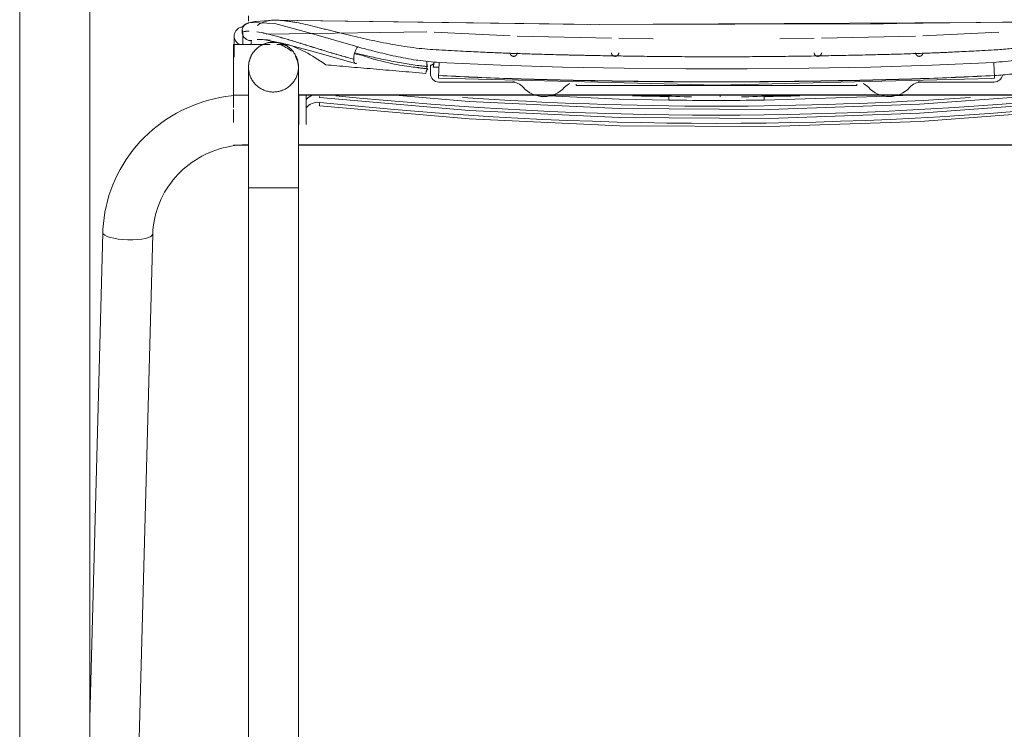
# Model space of a CAD drawing. Header units: metres. Extents: x 3.7 to 90.5, y -1.7 to 14.3.
# Tile 59 of 172: x 35.533 to 35.941, y 3.174 to 3.468. Entities that reach past the tile are written whole.
import ezdxf

# ---------------------------------------------------------------- set-up
doc = ezdxf.new("R2010")
doc.units = ezdxf.units.M
doc.layers.add('I-FURN', color=7, linetype='Continuous', lineweight=18)

# ---------------------------------------------------------------- blocks, each defined once
blk = doc.blocks.new('ConjuntoParaAlunoTamanho6 - CJA06_ConjuntoParaAlunoTamanho6-V36-Corte 1')
at = {"layer": 'I-FURN'}
for p, q in [((35.90358, 3.46652), (35.76948, 3.46583)), ((35.62191, 3.46111), (35.6219, 3.45754)), ((35.5997, 3.4048), (35.60084, 3.40586)), ((35.62783, 3.3982), (35.62783, 3.0202)), ((35.62922, 3.3982), (35.62783, 3.3982)), ((35.64853, 3.3982), (35.64715, 3.3982)), ((35.64853, 3.0202), (35.64853, 3.3982))]:
    blk.add_line(p, q, dxfattribs=at)
at = {"layer": 'I-FURN', "flags": 128}
for points in [[(35.62783, 3.46722), (35.62783, 3.46735), (35.62783, 3.46929), (35.62783, 3.46936)], [(35.89082, 3.46615), (35.8855, 3.46608), (35.77321, 3.46578)], [(35.62168, 3.43642), (35.62065, 3.43632), (35.61827, 3.436), (35.61591, 3.43558), (35.61357, 3.43507), (35.61124, 3.43448), (35.60895, 3.43379), (35.60668, 3.43301), (35.60445, 3.43215), (35.60225, 3.4312), (35.60009, 3.43017), (35.59798, 3.42905), (35.59591, 3.42785), (35.59389, 3.42657), (35.59193, 3.42521), (35.59002, 3.42378), (35.58817, 3.42228), (35.58638, 3.4207), (35.58466, 3.41905), (35.58301, 3.41734), (35.58143, 3.41556), (35.57992, 3.41372), (35.57849, 3.41183), (35.57714, 3.40988), (35.57587, 3.40787), (35.57468, 3.40582), (35.57357, 3.40372), (35.57256, 3.40158), (35.57163, 3.3994), (35.57079, 3.39719), (35.57005, 3.39494), (35.56939, 3.39267), (35.56884, 3.39037), (35.56837, 3.38805), (35.56801, 3.38572), (35.56774, 3.38337), (35.56756, 3.38101), (35.56751, 3.37956)], [(35.61148, 3.41265), (35.61285, 3.41322), (35.61434, 3.41377)], [(35.62783, 3.41061), (35.62783, 3.40867), (35.62783, 3.4067), (35.62783, 3.40473), (35.62783, 3.40274), (35.62783, 3.40074), (35.62783, 3.39874), (35.62783, 3.3982)], [(35.64853, 3.3982), (35.64853, 3.4002), (35.64853, 3.4022), (35.64853, 3.40419), (35.64853, 3.40617), (35.64853, 3.40814), (35.64853, 3.41009), (35.64853, 3.41109)]]:
    blk.add_lwpolyline(points, dxfattribs=at)
at = {"layer": 'I-FURN'}
for points in [[(35.62192, 3.46084), (35.62189, 3.46133), (35.62202, 3.46232), (35.62277, 3.46361), (35.62396, 3.46452), (35.62493, 3.46477), (35.62542, 3.4648)], [(35.62537, 3.46415), (35.62522, 3.46369), (35.62516, 3.4632), (35.6252, 3.46271)], [(35.6252, 3.46271), (35.62525, 3.46272), (35.6253, 3.46274), (35.62536, 3.46275)], [(35.62536, 3.4627), (35.62531, 3.46269), (35.62525, 3.46267), (35.6252, 3.46266)], [(35.6252, 3.46266), (35.62522, 3.46235), (35.62528, 3.46204), (35.62538, 3.46175)], [(35.62189, 3.45754), (35.62189, 3.45864), (35.6219, 3.45974), (35.62192, 3.46084)], [(35.62192, 3.46079), (35.62191, 3.45971), (35.6219, 3.45862), (35.62189, 3.45754)], [(35.62442, 3.45752), (35.62396, 3.45768), (35.6231, 3.45818), (35.6222, 3.45935), (35.62195, 3.46031), (35.62192, 3.46079)]]:
    blk.add_open_spline(points, degree=3, dxfattribs=at)
blk = doc.blocks.new('ConjuntoParaAlunoTamanho6 - CJA06_ConjuntoParaAlunoTamanho6-V37-Corte 1')
at = {"layer": 'I-FURN'}
for p, q in [((35.53306, 3.73726), (35.53306, 3.06245)), ((35.53306, 3.73726), (35.53306, 3.06245)), ((35.56206, 3.06263), (35.56206, 3.72893)), ((35.56206, 3.63085), (35.56206, 3.06263)), ((35.628, 3.46657), (35.62766, 3.46646)), ((35.6351, 3.46187), (35.70168, 3.46286)), ((35.73618, 3.46117), (35.70468, 3.4627)), ((35.90719, 3.46117), (35.93869, 3.4627)), ((35.62191, 3.46111), (35.62188, 3.45234)), ((35.77818, 3.46015), (35.73918, 3.46106)), ((35.79539, 3.45994), (35.78118, 3.46011)), ((35.84798, 3.45994), (35.86218, 3.46011)), ((35.90419, 3.46106), (35.86519, 3.46015)), ((35.63687, 3.45754), (35.62168, 3.45754)), ((35.62168, 3.45754), (35.62168, 3.44695)), ((35.64404, 3.45754), (35.63958, 3.45754)), ((35.64451, 3.45739), (35.64126, 3.45739)), ((35.62168, 3.44695), (35.62168, 3.43654)), ((35.62783, 3.44808), (35.62783, 3.43375)), ((35.64853, 3.4345), (35.64853, 3.44808)), ((35.70168, 3.44694), (35.70168, 3.45024)), ((35.7636, 3.44051), (35.7636, 3.44115)), ((35.7636, 3.44051), (35.87977, 3.44051)), ((35.87977, 3.44115), (35.87977, 3.44051)), ((35.62168, 3.43684), (35.62168, 3.43139)), ((35.62168, 3.43654), (35.62763, 3.43654)), ((35.64852, 3.43669), (35.99484, 3.43669)), ((35.64852, 3.43654), (35.99484, 3.43654)), ((35.65168, 3.4347), (35.65168, 3.43654)), ((35.65168, 3.43127), (35.65168, 3.4347)), ((35.74579, 3.43654), (35.74768, 3.43645)), ((35.81011, 3.43586), (35.81129, 3.43586)), ((35.83208, 3.43586), (35.83326, 3.43586)), ((35.84142, 3.43451), (35.89238, 3.43617)), ((35.89428, 3.43623), (35.90358, 3.43654)), ((35.62168, 3.43062), (35.62168, 3.42631)), ((35.62168, 3.42631), (35.62168, 3.42517)), ((35.62168, 3.41589), (35.62785, 3.41589)), ((35.64852, 3.41604), (35.99485, 3.41604)), ((35.64852, 3.41589), (35.99485, 3.41589)), ((35.62783, 3.3982), (35.62783, 3.0202)), ((35.63818, 3.3982), (35.62783, 3.3982)), ((35.64853, 3.3982), (35.63818, 3.3982)), ((35.64853, 3.0202), (35.64853, 3.3982)), ((35.56751, 3.37956), (35.56206, 3.17835)), ((35.57852, 3.02156), (35.5882, 3.379))]:
    blk.add_line(p, q, dxfattribs=at)
at = {"layer": 'I-FURN', "flags": 128}
for points in [[(35.62783, 3.46722), (35.62783, 3.46735), (35.62783, 3.46929), (35.62783, 3.46936)], [(35.628, 3.46657), (35.63045, 3.46704), (35.63088, 3.46708)], [(35.62882, 3.46671), (35.63873, 3.46626), (35.65393, 3.46213), (35.67306, 3.45654)], [(36.01244, 3.46709), (35.76828, 3.46582), (35.63784, 3.46759), (35.63098, 3.46709)], [(36.00573, 3.46763), (35.8855, 3.46608), (35.77321, 3.46578), (35.63761, 3.46762)], [(35.63137, 3.45959), (35.6338, 3.45955), (35.64173, 3.45812), (35.65562, 3.45432), (35.67215, 3.4497)], [(35.63225, 3.45668), (35.63259, 3.45691), (35.63295, 3.45713), (35.63331, 3.45733), (35.63368, 3.45752), (35.63405, 3.45769), (35.63443, 3.45785), (35.63482, 3.45799), (35.63522, 3.45812), (35.63562, 3.45823), (35.63602, 3.45833), (35.63643, 3.4584), (35.63683, 3.45847), (35.63725, 3.45851), (35.63766, 3.45854), (35.63807, 3.45855), (35.63818, 3.45855)], [(35.63818, 3.45855), (35.6386, 3.45855), (35.63901, 3.45852), (35.63942, 3.45848), (35.63983, 3.45842), (35.64024, 3.45835), (35.64065, 3.45826), (35.64105, 3.45815), (35.64144, 3.45803), (35.64183, 3.45789), (35.64222, 3.45774), (35.64259, 3.45757), (35.64296, 3.45739), (35.64333, 3.45719), (35.64368, 3.45697), (35.64403, 3.45675), (35.64437, 3.45651), (35.64469, 3.45625), (35.64501, 3.45599), (35.64532, 3.45571), (35.64561, 3.45542), (35.64589, 3.45511), (35.64616, 3.4548), (35.64642, 3.45447), (35.64666, 3.45414), (35.64689, 3.4538), (35.64711, 3.45344), (35.64731, 3.45308), (35.6475, 3.45271), (35.64767, 3.45234), (35.64783, 3.45196), (35.64797, 3.45157), (35.6481, 3.45117), (35.64821, 3.45077), (35.64831, 3.45037), (35.64838, 3.44996), (35.64845, 3.44955), (35.64849, 3.44914), (35.64852, 3.44873), (35.64853, 3.44832), (35.64853, 3.4482)], [(35.62783, 3.4482), (35.62784, 3.44862), (35.62787, 3.44903), (35.62791, 3.44944), (35.62797, 3.44985), (35.62804, 3.45026), (35.62813, 3.45066), (35.62824, 3.45106), (35.62836, 3.45146), (35.6285, 3.45185), (35.62865, 3.45224), (35.62882, 3.45261), (35.629, 3.45298), (35.6292, 3.45335), (35.62942, 3.4537), (35.62964, 3.45405), (35.62988, 3.45439), (35.63014, 3.45471), (35.6304, 3.45503), (35.63068, 3.45533), (35.63097, 3.45563), (35.63128, 3.45591), (35.63159, 3.45618), (35.63191, 3.45644), (35.63225, 3.45668)], [(35.73844, 3.45284), (35.73839, 3.45282), (35.73834, 3.45279), (35.73828, 3.45276), (35.73823, 3.45274), (35.73817, 3.45272), (35.73811, 3.4527), (35.73806, 3.45269), (35.738, 3.45267), (35.73794, 3.45266), (35.73788, 3.45265), (35.73782, 3.45265), (35.73776, 3.45264), (35.7377, 3.45264), (35.73764, 3.45264), (35.73758, 3.45264), (35.73752, 3.45265), (35.73746, 3.45266), (35.7374, 3.45267), (35.73734, 3.45268), (35.73729, 3.45269), (35.73723, 3.45271), (35.73717, 3.45273), (35.73712, 3.45275), (35.73706, 3.45278), (35.73701, 3.4528), (35.73695, 3.45283), (35.7369, 3.45286), (35.73685, 3.45289), (35.7368, 3.45293), (35.73675, 3.45296), (35.73671, 3.453), (35.73666, 3.45304), (35.73662, 3.45308), (35.73658, 3.45313), (35.73654, 3.45317), (35.7365, 3.45322), (35.73647, 3.45327), (35.73643, 3.45331), (35.7364, 3.45337), (35.73637, 3.45342), (35.73634, 3.45347), (35.73632, 3.45353), (35.73629, 3.45358), (35.73627, 3.45364), (35.73625, 3.45369), (35.73624, 3.45375), (35.73622, 3.45381), (35.73621, 3.45387), (35.7362, 3.45393), (35.73619, 3.45399), (35.73619, 3.45405), (35.73619, 3.45411), (35.73618, 3.45414)], [(35.73918, 3.45414), (35.73918, 3.45408), (35.73918, 3.45402), (35.73917, 3.45396), (35.73917, 3.4539), (35.73915, 3.45384), (35.73914, 3.45378), (35.73913, 3.45372), (35.73911, 3.45367), (35.73909, 3.45361), (35.73907, 3.45355), (35.73904, 3.4535), (35.73902, 3.45345), (35.73899, 3.45339), (35.73896, 3.45334), (35.73892, 3.45329), (35.73889, 3.45324), (35.73885, 3.4532), (35.73881, 3.45315), (35.73877, 3.45311), (35.73873, 3.45306), (35.73869, 3.45302), (35.73864, 3.45298), (35.73859, 3.45295), (35.73855, 3.45291), (35.7385, 3.45288), (35.73844, 3.45285)], [(35.78118, 3.45414), (35.78118, 3.45408), (35.78118, 3.45402), (35.78117, 3.45396), (35.78117, 3.4539), (35.78115, 3.45384), (35.78114, 3.45378), (35.78113, 3.45372), (35.78111, 3.45367), (35.78109, 3.45361), (35.78107, 3.45355), (35.78104, 3.4535), (35.78102, 3.45345), (35.78099, 3.45339), (35.78096, 3.45334), (35.78092, 3.45329), (35.78089, 3.45324), (35.78085, 3.4532), (35.78081, 3.45315), (35.78077, 3.45311), (35.78073, 3.45306), (35.78069, 3.45302), (35.78064, 3.45298), (35.78059, 3.45295), (35.78055, 3.45291), (35.7805, 3.45288), (35.78044, 3.45285), (35.78039, 3.45282), (35.78034, 3.45279), (35.78028, 3.45276), (35.78023, 3.45274), (35.78017, 3.45272), (35.78011, 3.4527), (35.78006, 3.45269), (35.78, 3.45267), (35.77994, 3.45266), (35.77988, 3.45265), (35.77982, 3.45265), (35.77976, 3.45264), (35.7797, 3.45264), (35.77964, 3.45264), (35.77958, 3.45264), (35.77952, 3.45265), (35.77946, 3.45266), (35.7794, 3.45267), (35.77934, 3.45268), (35.77929, 3.45269), (35.77923, 3.45271), (35.77917, 3.45273), (35.77912, 3.45275), (35.77906, 3.45278), (35.77901, 3.4528), (35.77895, 3.45283), (35.7789, 3.45286), (35.77885, 3.45289), (35.7788, 3.45293), (35.77875, 3.45296), (35.77871, 3.453), (35.77866, 3.45304), (35.77862, 3.45308), (35.77858, 3.45313), (35.77854, 3.45317), (35.7785, 3.45322), (35.77847, 3.45327), (35.77843, 3.45331), (35.7784, 3.45337), (35.77837, 3.45342), (35.77834, 3.45347), (35.77832, 3.45353), (35.77829, 3.45358), (35.77827, 3.45364), (35.77825, 3.45369), (35.77824, 3.45375), (35.77822, 3.45381), (35.77821, 3.45387), (35.7782, 3.45393), (35.77819, 3.45399), (35.77819, 3.45405), (35.77819, 3.45411), (35.77818, 3.45414)], [(35.86311, 3.45275), (35.86306, 3.45278), (35.86301, 3.4528), (35.86295, 3.45283), (35.8629, 3.45286), (35.86285, 3.45289), (35.8628, 3.45293), (35.86275, 3.45296), (35.86271, 3.453), (35.86266, 3.45304), (35.86262, 3.45308), (35.86258, 3.45313), (35.86254, 3.45317), (35.8625, 3.45322), (35.86247, 3.45327), (35.86243, 3.45331), (35.8624, 3.45337), (35.86237, 3.45342), (35.86234, 3.45347), (35.86232, 3.45353), (35.86229, 3.45358), (35.86227, 3.45364), (35.86225, 3.45369), (35.86224, 3.45375), (35.86222, 3.45381), (35.86221, 3.45387), (35.8622, 3.45393), (35.86219, 3.45399), (35.86219, 3.45405), (35.86219, 3.45411), (35.86218, 3.45414)], [(35.86518, 3.45414), (35.86518, 3.45408), (35.86518, 3.45402), (35.86517, 3.45396), (35.86517, 3.4539), (35.86515, 3.45384), (35.86514, 3.45378), (35.86513, 3.45372), (35.86511, 3.45367), (35.86509, 3.45361), (35.86507, 3.45355), (35.86504, 3.4535), (35.86502, 3.45345), (35.86499, 3.45339), (35.86496, 3.45334), (35.86492, 3.45329), (35.86489, 3.45324), (35.86485, 3.4532), (35.86481, 3.45315), (35.86477, 3.45311), (35.86473, 3.45306), (35.86469, 3.45302), (35.86464, 3.45298), (35.86459, 3.45295), (35.86455, 3.45291), (35.8645, 3.45288), (35.86444, 3.45285), (35.86439, 3.45282), (35.86434, 3.45279), (35.86428, 3.45276), (35.86423, 3.45274), (35.86417, 3.45272), (35.86411, 3.4527), (35.86406, 3.45269), (35.864, 3.45267), (35.86394, 3.45266), (35.86388, 3.45265), (35.86382, 3.45265), (35.86376, 3.45264), (35.8637, 3.45264), (35.86364, 3.45264), (35.86358, 3.45264), (35.86352, 3.45265), (35.86346, 3.45266), (35.8634, 3.45267), (35.86334, 3.45268), (35.86329, 3.45269), (35.86323, 3.45271), (35.86317, 3.45273), (35.86312, 3.45275)], [(35.90718, 3.45414), (35.90718, 3.45408), (35.90718, 3.45402), (35.90717, 3.45396), (35.90717, 3.4539), (35.90715, 3.45384), (35.90714, 3.45378), (35.90713, 3.45372), (35.90711, 3.45367), (35.90709, 3.45361), (35.90707, 3.45355), (35.90704, 3.4535), (35.90702, 3.45345), (35.90699, 3.45339), (35.90696, 3.45334), (35.90692, 3.45329), (35.90689, 3.45324), (35.90685, 3.4532), (35.90681, 3.45315), (35.90677, 3.45311), (35.90673, 3.45306), (35.90669, 3.45302), (35.90664, 3.45298), (35.90659, 3.45295), (35.90655, 3.45291), (35.9065, 3.45288), (35.90644, 3.45285), (35.90639, 3.45282), (35.90634, 3.45279), (35.90628, 3.45276), (35.90623, 3.45274), (35.90617, 3.45272), (35.90611, 3.4527), (35.90606, 3.45269), (35.906, 3.45267), (35.90594, 3.45266), (35.90588, 3.45265), (35.90582, 3.45265), (35.90576, 3.45264), (35.9057, 3.45264), (35.90564, 3.45264), (35.90558, 3.45264), (35.90552, 3.45265), (35.90546, 3.45266), (35.9054, 3.45267), (35.90534, 3.45268), (35.90529, 3.45269), (35.90523, 3.45271), (35.90517, 3.45273), (35.90512, 3.45275), (35.90506, 3.45278), (35.90501, 3.4528), (35.90495, 3.45283), (35.9049, 3.45286), (35.90485, 3.45289), (35.9048, 3.45293), (35.90475, 3.45296), (35.90471, 3.453), (35.90466, 3.45304), (35.90462, 3.45308), (35.90458, 3.45313), (35.90454, 3.45317), (35.9045, 3.45322), (35.90447, 3.45327), (35.90443, 3.45331), (35.9044, 3.45337), (35.90437, 3.45342), (35.90434, 3.45347), (35.90432, 3.45353), (35.90429, 3.45358), (35.90427, 3.45364), (35.90425, 3.45369), (35.90424, 3.45375), (35.90422, 3.45381), (35.90421, 3.45387), (35.9042, 3.45393), (35.90419, 3.45399), (35.90419, 3.45405), (35.90419, 3.45411), (35.90418, 3.45414)], [(35.62783, 3.4482), (35.62783, 3.44816), (35.62783, 3.44804), (35.62783, 3.44785), (35.62783, 3.44757), (35.62783, 3.44721), (35.62783, 3.44677), (35.62783, 3.44626), (35.62783, 3.44567), (35.62783, 3.445), (35.62783, 3.44426), (35.62783, 3.44344), (35.62783, 3.44255), (35.62783, 3.4416), (35.62783, 3.44057), (35.62783, 3.43947), (35.62783, 3.43831), (35.62783, 3.43708), (35.62783, 3.43579), (35.62783, 3.43445), (35.62783, 3.43304), (35.62783, 3.43158), (35.62783, 3.43006), (35.62783, 3.4285), (35.62783, 3.42688), (35.62783, 3.42522), (35.62783, 3.42352), (35.62783, 3.42177), (35.62783, 3.41999), (35.62783, 3.41817), (35.62783, 3.41632), (35.62783, 3.41444), (35.62783, 3.41254), (35.62783, 3.41061), (35.62783, 3.40867), (35.62783, 3.4067), (35.62783, 3.40473), (35.62783, 3.40274), (35.62783, 3.40074), (35.62783, 3.39874), (35.62783, 3.3982)], [(35.62783, 3.44808), (35.62783, 3.44818), (35.62783, 3.4482)], [(35.63818, 3.43785), (35.63777, 3.43786), (35.63736, 3.43789), (35.63695, 3.43793), (35.63654, 3.43799), (35.63613, 3.43806), (35.63572, 3.43815), (35.63532, 3.43826), (35.63493, 3.43838), (35.63454, 3.43852), (35.63415, 3.43867), (35.63378, 3.43884), (35.63341, 3.43902), (35.63304, 3.43922), (35.63269, 3.43944), (35.63234, 3.43966), (35.632, 3.4399), (35.63168, 3.44016), (35.63136, 3.44042), (35.63105, 3.4407), (35.63076, 3.44099), (35.63048, 3.4413), (35.63021, 3.44161), (35.62995, 3.44193), (35.62971, 3.44227), (35.62948, 3.44261), (35.62926, 3.44297), (35.62906, 3.44333), (35.62887, 3.4437), (35.6287, 3.44407), (35.62854, 3.44445), (35.6284, 3.44484), (35.62827, 3.44524), (35.62816, 3.44564), (35.62806, 3.44604), (35.62799, 3.44645), (35.62792, 3.44685), (35.62788, 3.44727), (35.62785, 3.44768), (35.62784, 3.44809), (35.62783, 3.4482)], [(35.64853, 3.4482), (35.64853, 3.44779), (35.6485, 3.44738), (35.64846, 3.44697), (35.6484, 3.44656), (35.64833, 3.44615), (35.64824, 3.44574), (35.64813, 3.44534), (35.64801, 3.44495), (35.64787, 3.44456), (35.64772, 3.44417), (35.64755, 3.4438), (35.64737, 3.44343), (35.64717, 3.44306), (35.64695, 3.44271), (35.64673, 3.44236), (35.64649, 3.44202), (35.64623, 3.4417), (35.64597, 3.44138), (35.64569, 3.44107), (35.6454, 3.44078), (35.64509, 3.4405), (35.64478, 3.44023), (35.64446, 3.43997), (35.64412, 3.43973), (35.64378, 3.4395), (35.64342, 3.43928), (35.64306, 3.43908), (35.64269, 3.43889), (35.64232, 3.43872), (35.64194, 3.43856), (35.64155, 3.43842), (35.64115, 3.43829), (35.64075, 3.43818), (35.64035, 3.43808), (35.63994, 3.43801), (35.63953, 3.43794), (35.63912, 3.4379), (35.63871, 3.43787), (35.6383, 3.43786), (35.63818, 3.43785)], [(35.64853, 3.4482), (35.64853, 3.44816), (35.64853, 3.44808)], [(35.64853, 3.3982), (35.64853, 3.4002), (35.64853, 3.4022), (35.64853, 3.40419), (35.64853, 3.40617), (35.64853, 3.40814), (35.64853, 3.41009), (35.64853, 3.41202), (35.64853, 3.41393), (35.64853, 3.41582), (35.64853, 3.41768), (35.64853, 3.4195), (35.64853, 3.42129), (35.64853, 3.42305), (35.64853, 3.42476), (35.64853, 3.42644), (35.64853, 3.42806), (35.64853, 3.42964), (35.64853, 3.43117), (35.64853, 3.43265), (35.64853, 3.43407), (35.64853, 3.43544), (35.64853, 3.43674), (35.64853, 3.43798), (35.64853, 3.43916), (35.64853, 3.44028), (35.64853, 3.44132), (35.64853, 3.4423), (35.64853, 3.44321), (35.64853, 3.44404), (35.64853, 3.44481), (35.64853, 3.44549), (35.64853, 3.44611), (35.64853, 3.44664), (35.64853, 3.4471), (35.64853, 3.44748), (35.64853, 3.44778), (35.64853, 3.448), (35.64853, 3.44814), (35.64853, 3.4482), (35.64853, 3.4482)], [(35.70168, 3.44694), (35.70168, 3.44769), (35.70168, 3.44844), (35.70168, 3.44919), (35.70168, 3.44994)], [(35.70318, 3.44893), (35.70318, 3.44807), (35.70318, 3.44722), (35.70318, 3.44636), (35.70318, 3.4455)], [(35.70683, 3.45015), (35.73234, 3.44897), (35.75786, 3.44819), (35.78339, 3.4477), (35.80892, 3.44743), (35.83445, 3.44743), (35.85998, 3.4477), (35.88551, 3.44819), (35.91103, 3.44897), (35.93654, 3.45015)], [(35.7065, 3.44354), (35.82198, 3.4407), (35.93576, 3.44348), (35.93687, 3.44354)], [(35.70668, 3.442), (35.71421, 3.442), (35.72173, 3.442), (35.72925, 3.442), (35.73677, 3.442)], [(35.9066, 3.442), (35.91412, 3.442), (35.92164, 3.442), (35.92916, 3.442), (35.93668, 3.442)], [(35.62287, 3.43654), (35.62065, 3.43632), (35.61827, 3.436), (35.61591, 3.43558), (35.61357, 3.43507), (35.61124, 3.43448), (35.60895, 3.43379), (35.60668, 3.43301), (35.60445, 3.43215), (35.60225, 3.4312), (35.60009, 3.43017), (35.59798, 3.42905), (35.59591, 3.42785), (35.59389, 3.42657), (35.59193, 3.42521), (35.59002, 3.42378), (35.58817, 3.42228), (35.58638, 3.4207), (35.58466, 3.41905), (35.58301, 3.41734), (35.58143, 3.41556), (35.57992, 3.41372), (35.57849, 3.41183), (35.57714, 3.40988), (35.57587, 3.40787), (35.57468, 3.40582), (35.57357, 3.40372), (35.57256, 3.40158), (35.57163, 3.3994), (35.57079, 3.39719), (35.57005, 3.39494), (35.56939, 3.39267), (35.56884, 3.39037), (35.56837, 3.38805), (35.56801, 3.38572), (35.56774, 3.38337), (35.56756, 3.38101), (35.56751, 3.37956)], [(35.64868, 3.43654), (35.64868, 3.43401), (35.64868, 3.4294), (35.64868, 3.42479)], [(35.65721, 3.43553), (35.71921, 3.43019), (35.78136, 3.42733), (35.84358, 3.42696), (35.90577, 3.42908), (35.96782, 3.43369), (35.98616, 3.43553)], [(35.68861, 3.43654), (35.71921, 3.4339), (35.78136, 3.43104), (35.84358, 3.43067), (35.90577, 3.43279), (35.95546, 3.43648)], [(35.7523, 3.43624), (35.78136, 3.4349), (35.80195, 3.43451)], [(35.65168, 3.42479), (35.65168, 3.42988), (35.65168, 3.43127)], [(35.65721, 3.4321), (35.71927, 3.42676), (35.78149, 3.42391), (35.84377, 3.42354), (35.90602, 3.42567), (35.96813, 3.43029), (35.98616, 3.4321)], [(35.5882, 3.379), (35.58827, 3.38051), (35.5884, 3.38201), (35.5886, 3.3835), (35.58886, 3.38499), (35.58918, 3.38647), (35.58956, 3.38793), (35.59, 3.38938), (35.5905, 3.39081), (35.59106, 3.39223), (35.59168, 3.39362), (35.59235, 3.39498), (35.59309, 3.39632), (35.59387, 3.39764), (35.59472, 3.39892), (35.59561, 3.40017), (35.59656, 3.40138), (35.59756, 3.40256), (35.5986, 3.4037), (35.5997, 3.4048), (35.60084, 3.40586), (35.60202, 3.40688), (35.60325, 3.40785), (35.60452, 3.40877), (35.60582, 3.40964), (35.60716, 3.41046), (35.60854, 3.41123), (35.60995, 3.41195), (35.61138, 3.41261), (35.61285, 3.41322), (35.61434, 3.41377), (35.61585, 3.41426), (35.61738, 3.41469), (35.61893, 3.41507), (35.6205, 3.41538), (35.62207, 3.41564), (35.62366, 3.41583), (35.62525, 3.41596), (35.62685, 3.41603), (35.62783, 3.41604)]]:
    blk.add_lwpolyline(points, dxfattribs=at)
at = {"layer": 'I-FURN'}
for centre, major_axis, ratio, start_param, end_param in [((35.63818, 3.44808), (0.01035, 0), 0.997564, 1.570796, 1.990094), ((35.63818, 3.44808), (0.01035, 0), 0.997564, 1.185463, 1.570796), ((35.63818, 3.44808), (0.01035, 0), 0.997564, 2.617994, 3.141593), ((35.63818, 3.44808), (0.01035, 0), 0.997564, 0, 0.523599), ((35.70877, 3.48281), (-0.06341, 0.00336), 0.548266, 1.487934, 1.491642), ((35.70823, 3.47027), (-0.07487, 0.00599), 0.309426, 1.508078, 1.5135), ((35.70869, 3.48316), (-0.06192, 0.00318), 0.566961, 1.529816, 1.535218), ((35.70668, 3.4455), (0.0035, 0), 0.999968, 3.141593, 4.712389), ((35.93668, 3.4455), (0.0035, 0), 0.999968, 4.712389, 6.102542), ((35.73677, 3.4355), (-0.0065, 0), 0.999968, 3.87132, 4.712389), ((35.75018, 3.4475), (0.0115, 0), 0.999968, 3.87132, 5.553458), ((35.7636, 3.4355), (0.0065, 0), 0.999968, 1.991331, 2.411865), ((35.87977, 3.4355), (0.0065, 0), 0.999968, 0.729728, 1.150262), ((35.89318, 3.4475), (0.0115, 0), 0.999968, 3.87132, 5.553458), ((35.9066, 3.4355), (0.0065, 0), 0.999968, 1.570796, 2.411865), ((35.65668, 3.43055), (0.0065, 0), 0.999968, 1.965804, 2.448433), ((35.65737, 3.43702), (0.00016, 0.00149), 0.000842, 3.141593, 3.919071), ((35.82168, 4.98239), (1.55414, 0), 0.999968, 4.610761, 4.814017), ((35.82171, 4.9861), (1.55414, 0), 0.999968, 4.644606, 4.780171), ((35.82168, 4.98996), (1.55414, 0), 0.999968, 4.689967, 4.699702), ((35.80197, 3.43601), (0.00002, 0.0015), 0.000101, 3.141593, 4.704425), ((35.82168, 4.98997), (1.55564, 0), 0.999968, 4.699702, 4.725076), ((35.82168, 4.98996), (1.55414, 0), 0.999968, 4.725076, 4.734598), ((35.8414, 3.43601), (-0.00002, 0.0015), 0.000101, 1.57876, 3.141593), ((35.65668, 3.42711), (0.0065, 0), 0.999968, 1.46498, 2.448433), ((35.65737, 3.43359), (0.00016, 0.00149), 0.000841, 3.141593, 4.704469), ((35.82168, 4.98055), (1.55572, 0), 0.999968, 4.606573, 4.818205), ((35.57785, 3.37928), (-0.01035, 0.00028), 0.252823, 0, 0.006843), ((35.57785, 3.37928), (-0.01035, 0.00028), 0.252823, 0.006843, 1.577639), ((35.57785, 3.37928), (-0.01035, 0.00028), 0.252823, 1.577639, 3.148435)]:
    blk.add_ellipse(centre, major_axis=major_axis, ratio=ratio, start_param=start_param, end_param=end_param, dxfattribs=at)
for points in [[(35.63168, 3.46527), (35.63168, 3.46541), (35.63183, 3.46571), (35.63252, 3.46618), (35.6336, 3.46666), (35.63469, 3.46705), (35.63532, 3.46722)], [(35.62192, 3.46084), (35.62189, 3.46133), (35.62202, 3.46232), (35.62277, 3.46361), (35.62396, 3.46452), (35.62493, 3.46477), (35.62542, 3.4648)], [(35.6252, 3.46271), (35.62525, 3.46272), (35.62536, 3.46275), (35.62547, 3.46278), (35.62552, 3.46279)], [(35.62552, 3.46274), (35.62547, 3.46273), (35.62536, 3.4627), (35.62525, 3.46267), (35.6252, 3.46266)], [(35.6252, 3.46266), (35.62523, 3.46218), (35.62549, 3.46122), (35.62636, 3.46004), (35.62719, 3.45953), (35.62763, 3.45937)], [(35.62542, 3.4648), (35.62542, 3.46507), (35.62594, 3.46564), (35.62749, 3.46631), (35.62852, 3.46662)], [(35.62542, 3.46328), (35.62543, 3.46278), (35.62543, 3.46227), (35.62543, 3.46176)], [(35.62552, 3.46279), (35.62626, 3.46298), (35.62711, 3.46307), (35.62807, 3.46307)], [(35.62807, 3.46302), (35.62711, 3.46302), (35.62626, 3.46293), (35.62552, 3.46274)], [(35.63126, 3.46281), (35.63359, 3.46249), (35.63632, 3.46185), (35.63935, 3.46103)], [(35.63504, 3.46206), (35.63369, 3.46236), (35.63242, 3.4626), (35.63126, 3.46277)], [(35.62189, 3.45754), (35.62189, 3.45864), (35.6219, 3.45974), (35.62192, 3.46084)], [(35.62192, 3.46079), (35.62191, 3.45971), (35.6219, 3.45862), (35.62189, 3.45754)], [(35.62442, 3.45752), (35.62396, 3.45768), (35.6231, 3.45818), (35.6222, 3.45935), (35.62195, 3.46031), (35.62192, 3.46079)], [(35.62763, 3.45937), (35.62807, 3.4592), (35.62854, 3.45913), (35.62901, 3.45915)], [(35.62901, 3.45915), (35.62906, 3.45917), (35.62911, 3.45918), (35.62916, 3.4592)], [(35.63935, 3.46098), (35.63784, 3.46139), (35.6364, 3.46176), (35.63504, 3.46206)], [(35.64863, 3.45825), (35.6478, 3.45851), (35.64698, 3.45876), (35.64617, 3.459)], [(35.64336, 3.45634), (35.64421, 3.45592), (35.64496, 3.45537), (35.64563, 3.45473)], [(35.64863, 3.4583), (35.6496, 3.458), (35.65059, 3.45769), (35.6516, 3.45737)], [(35.6516, 3.45733), (35.65059, 3.45764), (35.6496, 3.45795), (35.64863, 3.45825)], [(35.65469, 3.45637), (35.65364, 3.45669), (35.65261, 3.45702), (35.6516, 3.45733)], [(35.66116, 3.45438), (35.65895, 3.45505), (35.65678, 3.45572), (35.65469, 3.45637)], [(35.6714, 3.45144), (35.67138, 3.45186), (35.67145, 3.4528), (35.67181, 3.45429), (35.67237, 3.45564), (35.67283, 3.45629), (35.67306, 3.45653)], [(35.67306, 3.45654), (35.67424, 3.45623), (35.67663, 3.4556), (35.67907, 3.45498), (35.6803, 3.45468)], [(35.6803, 3.45468), (35.68306, 3.45397), (35.68867, 3.45261), (35.69443, 3.45152), (35.69733, 3.45109)], [(35.69734, 3.45609), (35.6989, 3.4559), (35.70202, 3.45557), (35.70514, 3.45536), (35.70669, 3.45528)], [(35.66116, 3.45443), (35.6628, 3.45393), (35.66616, 3.45293), (35.66964, 3.45193), (35.6714, 3.45144)], [(35.6714, 3.4514), (35.66964, 3.45189), (35.66617, 3.45289), (35.66281, 3.45389), (35.66116, 3.45438)], [(35.67262, 3.44976), (35.67245, 3.44968), (35.67214, 3.44965), (35.67175, 3.44993), (35.67149, 3.45052), (35.67141, 3.45109), (35.6714, 3.4514)], [(35.67169, 3.45378), (35.67265, 3.45354), (35.67361, 3.4533), (35.67458, 3.45306)], [(35.67455, 3.45341), (35.67361, 3.45364), (35.67268, 3.45388), (35.67177, 3.45411)], [(35.68133, 3.45188), (35.68018, 3.45213), (35.67789, 3.45264), (35.67565, 3.45316), (35.67455, 3.45341)], [(35.67458, 3.45306), (35.67514, 3.45288), (35.67625, 3.45253), (35.67792, 3.45201), (35.67959, 3.45151), (35.68072, 3.45121), (35.68129, 3.45107)], [(35.68129, 3.45107), (35.68284, 3.45066), (35.6859, 3.44991), (35.69055, 3.44896), (35.69448, 3.44835), (35.69666, 3.44813), (35.69763, 3.44806)], [(35.69118, 3.44991), (35.69006, 3.45011), (35.68785, 3.45053), (35.68456, 3.45118), (35.68241, 3.45164), (35.68133, 3.45188)], [(35.69733, 3.45109), (35.69744, 3.45107), (35.69766, 3.45104), (35.69788, 3.45101), (35.69798, 3.451)], [(35.69798, 3.451), (35.69945, 3.45079), (35.70239, 3.45044), (35.70535, 3.45022), (35.70683, 3.45015)], [(35.94604, 3.4511), (35.94447, 3.45087), (35.94132, 3.45047), (35.93813, 3.45023), (35.93654, 3.45015)], [(35.70126, 3.44559), (35.69754, 3.4459), (35.69014, 3.44652), (35.6794, 3.44743), (35.66916, 3.44831), (35.66284, 3.44886), (35.65983, 3.44913)], [(35.69772, 3.4489), (35.69663, 3.44905), (35.69444, 3.44936), (35.69226, 3.44972), (35.69118, 3.44991)], [(35.69763, 3.44806), (35.69772, 3.44805), (35.6979, 3.44803), (35.69809, 3.44801), (35.69818, 3.448)], [(35.69834, 3.44882), (35.69824, 3.44883), (35.69803, 3.44886), (35.69783, 3.44889), (35.69772, 3.4489)], [(35.69818, 3.448), (35.69822, 3.44796), (35.69826, 3.44792), (35.6983, 3.44789)], [(35.6983, 3.44789), (35.69886, 3.44782), (35.69999, 3.4477), (35.70112, 3.44758), (35.70168, 3.44753)], [(35.70168, 3.44844), (35.70113, 3.4485), (35.70001, 3.44862), (35.6989, 3.44875), (35.69834, 3.44882)], [(35.70175, 3.44949), (35.70176, 3.44938), (35.70179, 3.44914), (35.70184, 3.44879), (35.70189, 3.44854), (35.70192, 3.44842)], [(35.70675, 3.44806), (35.7064, 3.44808), (35.70572, 3.44812), (35.70503, 3.44816), (35.70468, 3.44819)], [(35.70683, 3.45015), (35.70681, 3.44982), (35.70677, 3.449), (35.7067, 3.4475), (35.70662, 3.44596), (35.70658, 3.44508), (35.70656, 3.44471)], [(35.93654, 3.45015), (35.93655, 3.44989), (35.93658, 3.44926), (35.93664, 3.44811), (35.9367, 3.44688), (35.93676, 3.44569), (35.9368, 3.44501), (35.93681, 3.44471)], [(35.93681, 3.44471), (35.93921, 3.44482), (35.94399, 3.44524), (35.95108, 3.44632), (35.95795, 3.44775), (35.96236, 3.44885), (35.96452, 3.44941)], [(35.70656, 3.44468), (35.70654, 3.44434), (35.70651, 3.44379), (35.7065, 3.44356), (35.7065, 3.44354)], [(35.93687, 3.44354), (35.93687, 3.44356), (35.93686, 3.44379), (35.93683, 3.44434), (35.93681, 3.44468)], [(35.73768, 3.442), (35.73762, 3.442), (35.73748, 3.44202), (35.73736, 3.44205), (35.73729, 3.44207)], [(35.73805, 3.44206), (35.73794, 3.44202), (35.73781, 3.442), (35.73768, 3.442)], [(35.90568, 3.442), (35.90562, 3.442), (35.90548, 3.44202), (35.90536, 3.44205), (35.90529, 3.44207)], [(35.90605, 3.44206), (35.90594, 3.44202), (35.90581, 3.442), (35.90568, 3.442)], [(35.64868, 3.43559), (35.64868, 3.43562), (35.64868, 3.43575), (35.64868, 3.43602), (35.64868, 3.43619)], [(35.65168, 3.43619), (35.65168, 3.43602), (35.65168, 3.43575), (35.65168, 3.43562), (35.65168, 3.43559)], [(35.82318, 3.43635), (35.82318, 3.43615), (35.82318, 3.43599), (35.82318, 3.43586)], [(35.64868, 3.42479), (35.64868, 3.4247), (35.64868, 3.42457), (35.64868, 3.42452), (35.64868, 3.42451)], [(35.65168, 3.42451), (35.65168, 3.42452), (35.65168, 3.42457), (35.65168, 3.4247), (35.65168, 3.42479)]]:
    blk.add_open_spline(points, degree=3, dxfattribs=at)
for points, knots in [([(35.63532, 3.46722), (35.63553, 3.46729), (35.63601, 3.46742), (35.63685, 3.46756), (35.63767, 3.46764), (35.63829, 3.46766), (35.63867, 3.46767), (35.63896, 3.46767), (35.63925, 3.46767), (35.63961, 3.46766), (35.64021, 3.46763), (35.64108, 3.46755), (35.64224, 3.46742), (35.64352, 3.46727), (35.64469, 3.46712), (35.64586, 3.46696), (35.64662, 3.46684), (35.64687, 3.4668)], [0, 0, 0, 0, 0.05, 0.1, 0.15, 0.175, 0.1875, 0.2, 0.2125, 0.225, 0.25, 0.3, 0.35, 0.375, 0.4, 0.425, 0.4365194, 0.4365194, 0.4365194, 0.4365194]), ([(35.64705, 3.46677), (35.64729, 3.46673), (35.64864, 3.46649), (35.65141, 3.46593), (35.65486, 3.46508), (35.65768, 3.46436), (35.65976, 3.46383), (35.66185, 3.46332), (35.66474, 3.4626), (35.66849, 3.4617), (35.67313, 3.46059), (35.67938, 3.45916), (35.68734, 3.45752), (35.69397, 3.4565), (35.69734, 3.45609)], [0.4393131, 0.4393131, 0.4393131, 0.4393131, 0.45, 0.5, 0.55, 0.575, 0.6, 0.625, 0.65, 0.7, 0.75, 0.8, 0.9, 1, 1, 1, 1]), ([(35.62766, 3.46646), (35.62749, 3.46641), (35.62689, 3.46617), (35.62599, 3.46546), (35.62528, 3.46418), (35.62516, 3.4632), (35.6252, 3.46271)], [0.1552726, 0.1552726, 0.1552726, 0.1552726, 0.25, 0.5, 0.75, 1, 1, 1, 1]), ([(35.93668, 3.45528), (35.93774, 3.45534), (35.93985, 3.45548), (35.94298, 3.45575), (35.94556, 3.45603), (35.94734, 3.45625), (35.94836, 3.45638), (35.94912, 3.45649), (35.94987, 3.45659), (35.95081, 3.45671), (35.95236, 3.4569), (35.95447, 3.45718), (35.9568, 3.45759), (35.95902, 3.45808), (35.96092, 3.45854), (35.96315, 3.45909), (35.96649, 3.4599), (35.97117, 3.46099), (35.97595, 3.46205), (35.97953, 3.46285), (35.98196, 3.46342), (35.98423, 3.46398), (35.9872, 3.4647), (35.99016, 3.46541), (35.99227, 3.46588), (35.99304, 3.46605)], [0, 0, 0, 0, 0.05, 0.1, 0.15, 0.175, 0.1875, 0.2, 0.2125, 0.225, 0.25, 0.3, 0.35, 0.375, 0.4, 0.425, 0.45, 0.5, 0.55, 0.575, 0.6, 0.625, 0.65, 0.7, 0.7299353, 0.7299353, 0.7299353, 0.7299353]), ([(35.62543, 3.46176), (35.62543, 3.46126), (35.62544, 3.46025), (35.62545, 3.45884), (35.62545, 3.45794), (35.62545, 3.45754)], [0.2222222, 0.2222222, 0.2222222, 0.2222222, 0.3333333, 0.4444444, 0.5329761, 0.5329761, 0.5329761, 0.5329761]), ([(35.62901, 3.45932), (35.629, 3.45908), (35.629, 3.45854), (35.62899, 3.4579), (35.62898, 3.45751), (35.62898, 3.45737)], [0.00947558, 0.00947558, 0.00947558, 0.00947558, 0.04166667, 0.08333333, 0.10641534, 0.10641534, 0.10641534, 0.10641534]), ([(35.63137, 3.45959), (35.63235, 3.45967), (35.63407, 3.45963), (35.63606, 3.45939), (35.63681, 3.45929)], [0.2195118, 0.2195118, 0.2195118, 0.2195118, 0.5, 0.6537172, 0.6537172, 0.6537172, 0.6537172]), ([(35.63935, 3.46103), (35.64077, 3.46064), (35.643, 3.46), (35.64537, 3.45929), (35.64617, 3.45905)], [0, 0, 0, 0, 0.5, 0.75, 0.75, 0.75, 0.75]), ([(35.6461, 3.45903), (35.64532, 3.45926), (35.64298, 3.45996), (35.64077, 3.4606), (35.63935, 3.46098)], [0.257904, 0.257904, 0.257904, 0.257904, 0.5, 1, 1, 1, 1]), ([(35.64141, 3.45735), (35.64151, 3.45731), (35.64193, 3.4571), (35.64267, 3.45668), (35.64336, 3.45634)], [0.6412329, 0.6412329, 0.6412329, 0.6412329, 0.75, 1, 1, 1, 1]), ([(35.65983, 3.44913), (35.65692, 3.45123), (35.65265, 3.45392), (35.64754, 3.45629), (35.64526, 3.45718), (35.64429, 3.45753)], [0, 0, 0, 0, 0.25, 0.375, 0.4743709, 0.4743709, 0.4743709, 0.4743709]), ([(35.6516, 3.45737), (35.65261, 3.45706), (35.6557, 3.4561), (35.65894, 3.4551), (35.66116, 3.45443)], [0.2502038, 0.2502038, 0.2502038, 0.2502038, 0.5, 1, 1, 1, 1]), ([(35.70669, 3.45528), (35.71037, 3.45509), (35.71541, 3.45482), (35.72112, 3.45454), (35.725, 3.45436), (35.72808, 3.45422), (35.73044, 3.45412), (35.73228, 3.45405), (35.73388, 3.45399), (35.73523, 3.45394), (35.73669, 3.45388), (35.73864, 3.45382), (35.74115, 3.45373), (35.74433, 3.45363), (35.74773, 3.45353), (35.75134, 3.45342), (35.75514, 3.45333), (35.75848, 3.45325), (35.76123, 3.45318), (35.76339, 3.45314), (35.76545, 3.45309), (35.768, 3.45304), (35.77114, 3.45298), (35.77567, 3.45289), (35.78173, 3.45279), (35.79029, 3.45267), (35.8005, 3.45255), (35.80953, 3.45249), (35.81661, 3.45246), (35.82166, 3.45246), (35.82657, 3.45246), (35.83325, 3.45248), (35.84162, 3.45254), (35.84986, 3.45263), (35.85628, 3.45271), (35.86094, 3.45278), (35.86562, 3.45286), (35.87204, 3.45297), (35.88003, 3.45313), (35.8888, 3.45334), (35.89599, 3.45353), (35.90074, 3.45368), (35.90383, 3.45378), (35.9058, 3.45385), (35.90742, 3.45391), (35.90883, 3.45396), (35.91028, 3.45402), (35.91195, 3.45408), (35.91387, 3.45416), (35.91628, 3.45426), (35.91932, 3.4544), (35.92307, 3.45458), (35.92852, 3.45485), (35.93326, 3.4551), (35.93668, 3.45528)], [0, 0, 0, 0, 0.045455, 0.068182, 0.090909, 0.113636, 0.136364, 0.159091, 0.170455, 0.181818, 0.193182, 0.204545, 0.227273, 0.25, 0.272727, 0.295455, 0.318182, 0.340909, 0.352273, 0.363636, 0.375, 0.386364, 0.409091, 0.431818, 0.454545, 0.477273, 0.5, 0.522727, 0.534091, 0.545455, 0.556818, 0.568182, 0.590909, 0.613636, 0.625, 0.636364, 0.647727, 0.659091, 0.681818, 0.704545, 0.727273, 0.75, 0.772727, 0.795455, 0.806818, 0.818182, 0.829545, 0.840909, 0.863636, 0.886364, 0.909091, 0.931818, 0.954545, 1, 1, 1, 1]), ([(35.64732, 3.45252), (35.64755, 3.45211), (35.64794, 3.45126), (35.64848, 3.44945), (35.64857, 3.448), (35.64851, 3.44704)], [0.5, 0.5, 0.5, 0.5, 0.625, 0.75, 1, 1, 1, 1]), ([(35.70169, 3.45048), (35.70169, 3.45034), (35.7017, 3.44999), (35.70173, 3.44967), (35.70175, 3.44949)], [0.1575399, 0.1575399, 0.1575399, 0.1575399, 0.5, 1, 1, 1, 1]), ([(35.70209, 3.44749), (35.70203, 3.44742), (35.70192, 3.44729), (35.70178, 3.44707), (35.70166, 3.44684), (35.70156, 3.44659), (35.70147, 3.44635), (35.70136, 3.44602), (35.7013, 3.44576), (35.70126, 3.44559)], [0, 0, 0, 0, 0.125, 0.25, 0.375, 0.5, 0.625, 0.75, 1, 1, 1, 1]), ([(35.70458, 3.44995), (35.70451, 3.44976), (35.70435, 3.44949), (35.70404, 3.44921), (35.70378, 3.44905), (35.7035, 3.44896), (35.70329, 3.44893), (35.70318, 3.44893)], [0.25, 0.25, 0.25, 0.25, 0.5, 0.625, 0.75, 0.875, 1, 1, 1, 1]), ([(35.70435, 3.44821), (35.70447, 3.44864), (35.70459, 3.4493), (35.70465, 3.44999), (35.70467, 3.45022)], [0, 0, 0, 0, 0.5, 0.75, 0.75, 0.75, 0.75]), ([(35.70656, 3.44471), (35.71134, 3.44448), (35.72092, 3.444), (35.74012, 3.44324), (35.76411, 3.44266), (35.7929, 3.44221), (35.82168, 3.44202), (35.85047, 3.44221), (35.87926, 3.44266), (35.90325, 3.44324), (35.92245, 3.444), (35.93203, 3.44448), (35.93681, 3.44471)], [0, 0, 0, 0, 0.0625, 0.125, 0.25, 0.375, 0.5, 0.625, 0.75, 0.875, 0.9375, 1, 1, 1, 1]), ([(35.93681, 3.44468), (35.93203, 3.44445), (35.92245, 3.44396), (35.90325, 3.44321), (35.87926, 3.44262), (35.85047, 3.44217), (35.82168, 3.44198), (35.7929, 3.44217), (35.76411, 3.44262), (35.74012, 3.44321), (35.72092, 3.44396), (35.71134, 3.44445), (35.70656, 3.44468)], [0, 0, 0, 0, 0.0625, 0.125, 0.25, 0.375, 0.5, 0.625, 0.75, 0.875, 0.9375, 1, 1, 1, 1]), ([(35.64868, 3.42451), (35.64868, 3.42438), (35.64868, 3.42434), (35.64868, 3.42485), (35.64868, 3.42615), (35.64868, 3.42759), (35.64868, 3.42891), (35.64868, 3.43005), (35.64868, 3.43121), (35.64868, 3.43259), (35.64868, 3.43405), (35.64868, 3.4351), (35.64868, 3.43559)], [0, 0, 0, 0, 0.125, 0.25, 0.375, 0.5, 0.5625, 0.625, 0.6875, 0.75, 0.875, 1, 1, 1, 1]), ([(35.65168, 3.43629), (35.65168, 3.4362), (35.65168, 3.43603), (35.65168, 3.43576), (35.65168, 3.4355), (35.65168, 3.43516), (35.65168, 3.43475), (35.65168, 3.43443), (35.65168, 3.43427)], [0.5, 0.5, 0.5, 0.5, 0.5625, 0.625, 0.6875, 0.75, 0.875, 1, 1, 1, 1]), ([(35.65168, 3.43427), (35.65168, 3.43443), (35.65168, 3.43475), (35.65168, 3.43516), (35.65168, 3.43549), (35.65168, 3.43575), (35.65168, 3.43601), (35.65168, 3.43619), (35.65168, 3.43627)], [0, 0, 0, 0, 0.125, 0.25, 0.3125, 0.375, 0.4375, 0.5, 0.5, 0.5, 0.5]), ([(35.65168, 3.43559), (35.65168, 3.4351), (35.65168, 3.43405), (35.65168, 3.43259), (35.65168, 3.43121), (35.65168, 3.43005), (35.65168, 3.42891), (35.65168, 3.42792), (35.65168, 3.42704), (35.65168, 3.42592), (35.65168, 3.42485), (35.65168, 3.42434), (35.65168, 3.42438), (35.65168, 3.42451)], [0, 0, 0, 0, 0.125, 0.25, 0.3125, 0.375, 0.4375, 0.5, 0.5625, 0.625, 0.75, 0.875, 1, 1, 1, 1]), ([(35.65168, 3.43472), (35.65168, 3.43454), (35.65168, 3.43428), (35.65168, 3.43392), (35.65168, 3.43365), (35.65168, 3.43338), (35.65168, 3.43311), (35.65168, 3.43284), (35.65168, 3.43258), (35.65168, 3.43231), (35.65168, 3.43205), (35.65168, 3.43179), (35.65168, 3.43145), (35.65168, 3.43104), (35.65168, 3.43072), (35.65168, 3.43056)], [0, 0, 0, 0, 0.125, 0.1875, 0.25, 0.3125, 0.375, 0.4375, 0.5, 0.5625, 0.625, 0.6875, 0.75, 0.875, 1, 1, 1, 1]), ([(35.65168, 3.43056), (35.65168, 3.43071), (35.65168, 3.43103), (35.65168, 3.43144), (35.65168, 3.43178), (35.65168, 3.43204), (35.65168, 3.4323), (35.65168, 3.43256), (35.65168, 3.43282), (35.65168, 3.43309), (35.65168, 3.43336), (35.65168, 3.43363), (35.65168, 3.43389), (35.65168, 3.43425), (35.65168, 3.43452), (35.65168, 3.4347)], [0, 0, 0, 0, 0.125, 0.25, 0.3125, 0.375, 0.4375, 0.5, 0.5625, 0.625, 0.6875, 0.75, 0.8125, 0.875, 1, 1, 1, 1]), ([(35.79385, 3.4365), (35.79455, 3.43646), (35.79997, 3.43619), (35.80539, 3.43599), (35.81011, 3.43586)], [0.4258533, 0.4258533, 0.4258533, 0.4258533, 0.5, 1, 1, 1, 1]), ([(35.83326, 3.43586), (35.83798, 3.43599), (35.84362, 3.4362), (35.84925, 3.43648), (35.85017, 3.43653)], [0, 0, 0, 0, 0.5, 0.5970885, 0.5970885, 0.5970885, 0.5970885]), ([(35.65168, 3.43129), (35.65168, 3.43111), (35.65168, 3.43084), (35.65168, 3.43049), (35.65168, 3.43022), (35.65168, 3.42995), (35.65168, 3.42968), (35.65168, 3.42941), (35.65168, 3.42914), (35.65168, 3.42888), (35.65168, 3.42862), (35.65168, 3.42836), (35.65168, 3.42802), (35.65168, 3.4276), (35.65168, 3.42728), (35.65168, 3.42713)], [0, 0, 0, 0, 0.125, 0.1875, 0.25, 0.3125, 0.375, 0.4375, 0.5, 0.5625, 0.625, 0.6875, 0.75, 0.875, 1, 1, 1, 1]), ([(35.65168, 3.42713), (35.65168, 3.42728), (35.65168, 3.4276), (35.65168, 3.42801), (35.65168, 3.42835), (35.65168, 3.42861), (35.65168, 3.42887), (35.65168, 3.42913), (35.65168, 3.42939), (35.65168, 3.42966), (35.65168, 3.42993), (35.65168, 3.4302), (35.65168, 3.43046), (35.65168, 3.43082), (35.65168, 3.43109), (35.65168, 3.43127)], [0, 0, 0, 0, 0.125, 0.25, 0.3125, 0.375, 0.4375, 0.5, 0.5625, 0.625, 0.6875, 0.75, 0.8125, 0.875, 1, 1, 1, 1])]:
    blk.add_open_spline(points, degree=3, knots=knots, dxfattribs=at)
blk = doc.blocks.new('4 GRE - ESCOLA DE CINEMA E AUDIOVISUAL CINE REX R07_rvt-1-Corte 1')
at = {"layer": 'I-FURN', "lineweight": 18}
for name in ['ConjuntoParaAlunoTamanho6 - CJA06_ConjuntoParaAlunoTamanho6-V36-Corte 1', 'ConjuntoParaAlunoTamanho6 - CJA06_ConjuntoParaAlunoTamanho6-V36-Corte 1', 'ConjuntoParaAlunoTamanho6 - CJA06_ConjuntoParaAlunoTamanho6-V37-Corte 1']:
    blk.add_blockref(name, (0, 0), dxfattribs=at)

msp = doc.modelspace()

# ---------------------------------------------------------------- block references
at = {"lineweight": 5}
msp.add_blockref('4 GRE - ESCOLA DE CINEMA E AUDIOVISUAL CINE REX R07_rvt-1-Corte 1', (0, 0), dxfattribs=at)

doc.saveas('drawing.dxf')
